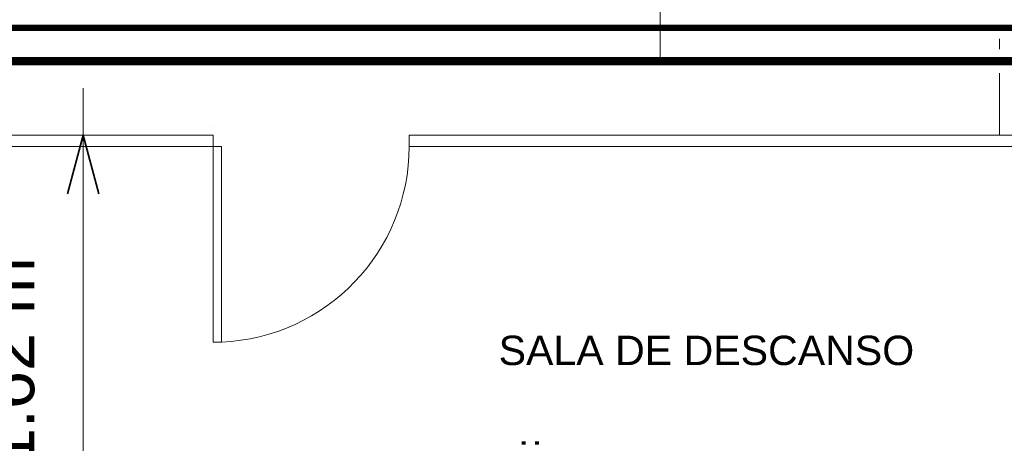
# Model space of a CAD drawing. Header units: millimetres. Extents: x -12740 to 214440, y -11012 to 10812.
# Tile 139 of 168: x -1803 to 1712, y 4138 to 5652. Entities that reach past the tile are written whole.
import ezdxf

# ---------------------------------------------------------------- set-up
doc = ezdxf.new("R2010")
doc.units = ezdxf.units.MM
doc.linetypes.add('Centro', pattern=[30, 12, -6, 6, -6])
for name, color, linetype, lineweight in [('A-ANNO-DIMS', 211, 'Continuous', 9), ('A-ANNO-DIMS-70', 211, 'Continuous', 9), ('DIVISORIAS', 7, 'Continuous', 18), ('ESQ', 7, 'Continuous', 18), ('G-ANNO-TEXT', 231, 'Continuous', 18), ('P-PIPE', 3, 'Continuous', 70), ('P-PIPE-CNTR', 3, 'Centro', 50), ('P-PIPE-IDEN', 2, 'Continuous', 9), ('PEM1-Layout Superior_dwg', 8, 'Continuous', 18)]:
    doc.layers.add(name, color=color, linetype=linetype, lineweight=lineweight)
doc.styles.add('Arial_1', font='arial.ttf', dxfattribs={"height": 175})
doc.styles.add('Arial_2', font='arial.ttf', dxfattribs={"height": 105})
doc.dimstyles.new('Diagonal_-_2_5_mm_Arial_1', dxfattribs={"dimscale": 304.8, "dimtxt": 178.545395, "dimasz": 0.688976, "dimexe": 0.551181, "dimexo": 0.344488, "dimgap": 0.401903, "dimtad": 1, "dimlfac": 0.001, "dimrnd": 0.01, "dimzin": 0, "dimdsep": 46, "dimtxsty": 'Arial_1', "dimblk1": 'OPEN30', "dimblk2": 'OPEN30', "dimsah": 1, "dimcen": 0.09, "dimdle": 0.551181, "dimazin": 0, "dimtfac": 1, "dimtdec": 4, "dimtix": 1, "dimtmove": 0, "dimatfit": 3, "dimfxl": 1, "dimtvp": 1, "dimtfill": 1, "dimtolj": 1, "dimtzin": 0, "dimarcsym": 2})

# ---------------------------------------------------------------- blocks, each defined once
blk = doc.blocks.new('PEM1-Layout Superior_dwg-964791-PAVIMENTO SUPERIOR TUBULAÇÃO FRIGORIGENA')
at = {"lineweight": 18}
for p, q in [((31529.3, 62041.2), (31529.3, 62004.6)), ((31529.3, 61918.8), (31529.3, 61697.2)), ((28722.3, 61697.2), (28722.3, 61657.1)), ((29422.3, 61697.2), (29422.3, 61657.1))]:
    blk.add_line(p, q, dxfattribs=at)
at = {"layer": 'DIVISORIAS'}
for p, q in [((28722.3, 61697.2), (27542.9, 61697.2)), ((27542.9, 61657.1), (28752.3, 61657.1))]:
    blk.add_line(p, q, dxfattribs=at)
at = {"layer": 'DIVISORIAS', "flags": 128}
blk.add_lwpolyline([(29422.3, 61697.2), (35189.3, 61697.2), (35189.3, 61657.1), (29422.3, 61657.1)], dxfattribs=at)
at = {"layer": 'ESQ'}
blk.add_line((28722.3, 61727.1), (28722.3, 61727.1), dxfattribs=at)
blk.add_line((28722.3, 61727.1), (28722.3, 61727.1), dxfattribs=at)
at = {"layer": 'ESQ', "flags": 128}
for points in [[(28722.3, 61697.2), (28722.3, 61657.1), (28692.3, 61657.1)], [(29422.3, 61697.2), (29422.3, 61657.1), (29452.3, 61657.1)]]:
    blk.add_lwpolyline(points, dxfattribs=at)
blk.add_lwpolyline([(28752.3, 60957.1), (28722.3, 60957.1), (28722.3, 61657.1), (28752.3, 61657.1)], close=True, dxfattribs=at)
at = {"layer": 'ESQ'}
blk.add_arc((28722.3, 61657.1), 700, 272.4556, 0, dxfattribs=at)
blk = doc.blocks.new('DIMBLOCK14-PAVIMENTO SUPERIOR TUBULAÇÃO FRIGORIGENA')
at = {"layer": 'A-ANNO-DIMS-70'}
for p, q in [((-1576.2, 3450.3), (-1576.2, 5407.4)), ((-1576.2, 5239.4), (-1744.2, 5239.4)), ((-1576.2, 5239.4), (-1217.7, 5239.4)), ((-1576.2, 3618.3), (-1744.2, 3618.3)), ((-1576.2, 3618.3), (-1512.7, 3618.3))]:
    blk.add_line(p, q, dxfattribs=at)
at = {"layer": 'A-ANNO-DIMS-70', "lineweight": 35}
for p, q in [((-1576.2, 5239.4), (-1632.5, 5029.4)), ((-1576.2, 5239.4), (-1520, 5029.4)), ((-1576.2, 3618.3), (-1632.5, 3828.3)), ((-1576.2, 3618.3), (-1520, 3828.3))]:
    blk.add_line(p, q, dxfattribs=at)
at = {"layer": 'A-ANNO-DIMS-70', "color": 0, "insert": (-1925.9, 4056.7), "char_height": 175, "width": 893.276, "attachment_point": 1, "rotation": 90, "line_spacing_factor": 0.941778, "style": 'Arial_1', "bg_fill": 3, "box_fill_scale": 1.25, "bg_fill_color": 256, "bg_fill_true_color": 13158600, "bg_fill_transparency": 0}
blk.add_mtext('1.62 m', dxfattribs=at)
blk = doc.blocks.new('_Open30')
at = {"color": 0, "linetype": 'ByBlock', "lineweight": -2}
for p, q in [((-1, 0.268), (0, 0)), ((0, 0), (-1, -0.268)), ((0, 0), (-1, 0))]:
    blk.add_line(p, q, dxfattribs=at)

msp = doc.modelspace()

# ---------------------------------------------------------------- hatches: boundary and pattern name
at = {"layer": 'P-PIPE'}
h = msp.add_hatch(color=10, dxfattribs=at)
h.paths.add_polyline_path([(-1985.32, 5623.186), (4349.923, 5623.186), (4349.923, 5627.946), (-1985.32, 5627.29), (-1985.32, 5624.388)])
h.paths.add_polyline_path([(-2142.371, 5623.186), (-2007.54, 5623.186), (-2007.54, 5627.946), (-2142.371, 5627.308), (-2142.371, 5624.418)])
h = msp.add_hatch(color=10, dxfattribs=at)
h.paths.add_polyline_path([(-762.843, 5618.426), (4349.923, 5619.063), (4349.923, 5623.186), (-1985.32, 5623.156), (-1985.32, 5618.426), (-1225.827, 5618.426)])
h.paths.add_polyline_path([(-2007.54, 5618.426), (-2007.54, 5623.186), (-2142.371, 5623.186), (-2142.371, 5618.426)])
for points in [[(626.111, 5503.958), (4378.772, 5503.958), (4378.772, 5511.893), (-1951.024, 5511.314), (-1951.024, 5503.958), (-299.858, 5503.958)], [(-299.858, 5496.023), (4378.772, 5496.603), (4378.772, 5503.958), (-1951.024, 5503.958), (-1951.024, 5496.023), (-1225.827, 5496.023)]]:
    msp.add_hatch(color=170, dxfattribs=at).paths.add_polyline_path(points)

# ---------------------------------------------------------------- linework, layer by layer
at = {"layer": 'P-PIPE', "color": 1}
for p, q in [((4349.923, 5627.946), (-1950.32, 5627.946)), ((-1950.32, 5618.426), (4349.923, 5618.426))]:
    msp.add_line(p, q, dxfattribs=at)
at = {"layer": 'P-PIPE', "color": 5}
for p, q in [((4378.772, 5511.893), (-1951.024, 5511.893)), ((-1951.024, 5496.023), (4378.772, 5496.023)), ((3.009, 4138.37), (-10.155, 4138.37)), ((50.236, 4138.37), (37.072, 4138.37))]:
    msp.add_line(p, q, dxfattribs=at)
at = {"layer": 'P-PIPE-CNTR', "color": 10, "linetype": 'Continuous'}
msp.add_line((4349.923, 5623.186), (-1950.32, 5623.186), dxfattribs=at)
at = {"layer": 'P-PIPE-CNTR', "color": 170, "linetype": 'Continuous'}
msp.add_line((-1951.024, 5503.958), (4378.772, 5503.958), dxfattribs=at)
at = {"layer": 'P-PIPE-IDEN'}
msp.add_line((483.053, 5503.958), (483.053, 6211.058), dxfattribs=at)

# ---------------------------------------------------------------- block references
at = {"layer": 'PEM1-Layout Superior_dwg', "color": 7}
msp.add_blockref('PEM1-Layout Superior_dwg-964791-PAVIMENTO SUPERIOR TUBULAÇÃO FRIGORIGENA', (-29835.039, -56457.756), dxfattribs=at)

# ---------------------------------------------------------------- texts
at = {"layer": 'G-ANNO-TEXT', "color": 1, "lineweight": 9, "insert": (-93.356, 4522.968), "char_height": 105, "width": 1801.39181, "attachment_point": 1, "style": 'Arial_2'}
msp.add_mtext('SALA DE DESCANSO', dxfattribs=at)

# ---------------------------------------------------------------- next in the draw order: dimensions: what is measured, and where the dimension line sits
at = {"layer": 'A-ANNO-DIMS'}
dim = msp.add_linear_dim(base=(-1576.23, 5239.441), p1=(-1617.744, 3618.285), p2=(-1112.739, 5239.441), angle=90, dimstyle='Diagonal_-_2_5_mm_Arial_1', override={"dimpost": '<> m', "dimfxl": 1697.992315}, dxfattribs=at)
dim.commit()
dim.dimension.update_dxf_attribs({"geometry": 'DIMBLOCK14-PAVIMENTO SUPERIOR TUBULAÇÃO FRIGORIGENA', "text_midpoint": (-1788.08, 4428.863)})

doc.saveas('drawing.dxf')
